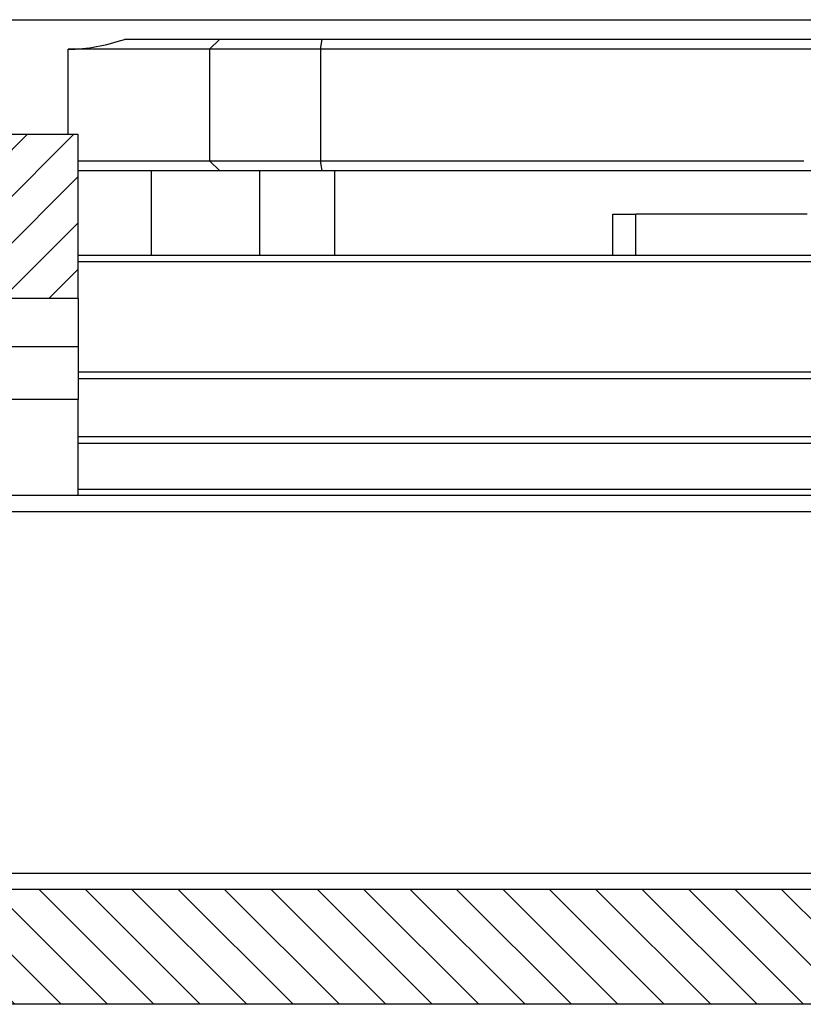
# Model space of a CAD drawing. Extents: x -1765 to 4890, y -3431 to 1272.
# Tile 135 of 189: x 3159 to 3183, y -2520 to -2490. Entities that reach past the tile are written whole.
import ezdxf

# ---------------------------------------------------------------- set-up
doc = ezdxf.new("R2010")
doc.units = 0
doc.linetypes.add('DASHED', pattern=[15, 7, -8])
doc.layers.get('0').update_dxf_attribs({"linetype": 'CONTINUOUS'})
doc.layers.add('1', color=7, linetype='CONTINUOUS')

# ---------------------------------------------------------------- blocks, each defined once
blk = doc.blocks.new('PROBE_CARD_E7018-96550', base_point=(3018.194, -2516.251))
at = {"linetype": 'CONTINUOUS'}
h = blk.add_hatch(dxfattribs=at)
h.set_pattern_fill('USER', color=3, angle=135, pattern_type=0)
h.set_pattern_definition([(135, (0, 0), (-0.70710678, -0.70710678), [])])
h.paths.add_polyline_path([(3019.503, -2516.251), (3019.1, -2516.251), (3018.194, -2516.251), (3018.194, -2519.751), (3295.636, -2519.751), (3295.636, -2516.251), (3294.729, -2516.251), (3294.326, -2516.251), (3290.765, -2516.251), (3289.765, -2516.251), (3289.383, -2516.251), (3288.596, -2516.251), (3288.225, -2516.251), (3288.125, -2516.251), (3288.102, -2516.251), (3287.525, -2516.251), (3287.225, -2516.251), (3285.685, -2516.251), (3285.596, -2516.251), (3285.107, -2516.251), (3284.685, -2516.251), (3283.422, -2516.251), (3282.314, -2516.251), (3281.615, -2516.251), (3281.412, -2516.251), (3281.055, -2516.251), (3280.858, -2516.251), (3280.605, -2516.251), (3278.938, -2516.251), (3275.06, -2516.251), (3274.655, -2516.251), (3273.935, -2516.251), (3273.51, -2516.251), (3273.48, -2516.251), (3272.76, -2516.251), (3272.04, -2516.251), (3272.01, -2516.251), (3271.585, -2516.251), (3270.865, -2516.251), (3270.46, -2516.251), (3260.766, -2516.251), (3260.484, -2516.251), (3253.258, -2516.251), (3253.053, -2516.251), (3252.77, -2516.251), (3251.844, -2516.251), (3249.003, -2516.251), (3248.719, -2516.251), (3245.082, -2516.251), (3240.296, -2516.251), (3229.12, -2516.251), (3227.568, -2516.251), (3219, -2516.251), (3218.498, -2516.251), (3214.601, -2516.251), (3214.112, -2516.251), (3209.61, -2516.251), (3206.083, -2516.251), (3204.218, -2516.251), (3204.015, -2516.251), (3201.01, -2516.251), (3200.794, -2516.251), (3165.233, -2516.251), (3165.232, -2516.251), (3160.982, -2516.251), (3160.517, -2516.251), (3160.513, -2516.251), (3156.915, -2516.251), (3148.597, -2516.251), (3148.596, -2516.251), (3113.035, -2516.251), (3112.819, -2516.251), (3109.814, -2516.251), (3109.612, -2516.251), (3107.747, -2516.251), (3104.219, -2516.251), (3099.718, -2516.251), (3099.228, -2516.251), (3095.331, -2516.251), (3094.829, -2516.251), (3086.262, -2516.251), (3084.709, -2516.251), (3073.534, -2516.251), (3068.747, -2516.251), (3064.826, -2516.251), (3061.06, -2516.251), (3060.776, -2516.251), (3053.346, -2516.251), (3053.063, -2516.251), (3035.937, -2516.251), (3034.937, -2516.251), (3034.891, -2516.251), (3033.224, -2516.251), (3032.971, -2516.251), (3032.774, -2516.251), (3032.417, -2516.251), (3032.215, -2516.251), (3029.169, -2516.251), (3028.723, -2516.251), (3028.233, -2516.251), (3025.727, -2516.251), (3025.233, -2516.251)])
at = {"color": 5, "linetype": 'CONTINUOUS'}
for p, q in [((3160.513, -2516.251), (3156.915, -2516.251)), ((3160.517, -2516.251), (3160.513, -2516.251)), ((3160.982, -2516.251), (3160.517, -2516.251))]:
    blk.add_line(p, q, dxfattribs=at)
at = {"color": 7, "linetype": 'CONTINUOUS'}
for p, q in [((3165.232, -2516.251), (3160.982, -2516.251)), ((3165.233, -2516.251), (3165.232, -2516.251)), ((3200.794, -2516.251), (3165.233, -2516.251))]:
    blk.add_line(p, q, dxfattribs=at)
at = {"color": 3, "linetype": 'CONTINUOUS'}
blk.add_line((3295.636, -2519.751), (3018.194, -2519.751), dxfattribs=at)
blk = doc.blocks.new('PROBECARD_STIFFENER_1', base_point=(3004.515, -2504.251))
at = {"color": 5, "linetype": 'DASHED'}
for p, q in [((3160.513, -2504.251), (3156.915, -2504.251)), ((3160.517, -2504.251), (3160.513, -2504.251)), ((3160.915, -2504.251), (3160.517, -2504.251)), ((3161.052, -2504.251), (3160.915, -2504.251)), ((3165.232, -2504.251), (3161.052, -2504.251)), ((3165.233, -2504.251), (3165.232, -2504.251)), ((3200.794, -2504.251), (3165.233, -2504.251)), ((3160.513, -2516.251), (3156.915, -2516.251)), ((3160.517, -2516.251), (3160.513, -2516.251)), ((3160.982, -2516.251), (3160.517, -2516.251)), ((3165.232, -2516.251), (3160.982, -2516.251)), ((3165.233, -2516.251), (3165.232, -2516.251)), ((3200.794, -2516.251), (3165.233, -2516.251))]:
    blk.add_line(p, q, dxfattribs=at)
at = {"color": 5, "linetype": 'CONTINUOUS'}
for p, q in [((3239.786, -2504.751), (3156.915, -2504.751)), ((3156.915, -2515.751), (3239.786, -2515.751))]:
    blk.add_line(p, q, dxfattribs=at)
blk = doc.blocks.new('PROBE_CARD_STIFFENER_E4155', base_point=(3004.515, -2504.251))
blk.add_blockref('PROBECARD_STIFFENER_1', (3004.515, -2504.251))
blk = doc.blocks.new('HANDLE_E7018-24955', base_point=(3152.915, -2493.251))
at = {"linetype": 'CONTINUOUS'}
h = blk.add_hatch(dxfattribs=at)
h.set_pattern_fill('USER', color=1, angle=-135, pattern_type=0)
h.set_pattern_definition([(-135, (0, 0), (0.70710678, -0.70710678), [])])
h.paths.add_polyline_path([(3160.915, -2493.251), (3152.915, -2493.251), (3152.915, -2498.251), (3160.915, -2498.251)])
at = {"color": 7, "linetype": 'CONTINUOUS'}
for p, q in [((3160.915, -2493.251), (3152.915, -2493.251)), ((3152.915, -2493.251), (3152.915, -2498.251)), ((3160.915, -2498.251), (3160.915, -2493.251)), ((3160.915, -2498.251), (3152.915, -2498.251)), ((3152.915, -2498.251), (3152.915, -2499.716)), ((3160.915, -2498.251), (3160.915, -2499.716)), ((3152.915, -2501.322), (3152.915, -2499.716)), ((3160.915, -2499.716), (3160.915, -2501.322)), ((3152.915, -2504.251), (3152.915, -2501.322)), ((3160.915, -2504.251), (3160.915, -2501.322)), ((3160.513, -2504.251), (3152.915, -2504.251)), ((3160.517, -2504.251), (3160.513, -2504.251)), ((3160.915, -2504.251), (3160.517, -2504.251))]:
    blk.add_line(p, q, dxfattribs=at)
at = {"color": 1, "linetype": 'CONTINUOUS'}
for p, q in [((3160.915, -2499.716), (3152.915, -2499.716)), ((3160.915, -2501.322), (3152.915, -2501.322))]:
    blk.add_line(p, q, dxfattribs=at)
blk = doc.blocks.new('PROBE_CARD_STIFFNER_AS4155', base_point=(3004.515, -2493.251))
for name, p in [('PROBE_CARD_STIFFENER_E4155', (3004.515, -2504.251)), ('HANDLE_E7018-24955', (3152.915, -2493.251))]:
    blk.add_blockref(name, p)
blk = doc.blocks.new('NUT_M2_5_0590-1567_PEM1042', base_point=(3171.634, -2500.681))
at = {"color": 7, "linetype": 'DASHED'}
for p, q in [((3171.634, -2500.681), (3173.434, -2500.681)), ((3173.434, -2500.681), (3174.743, -2500.681)), ((3174.743, -2500.681), (3175.434, -2500.681)), ((3175.434, -2500.681), (3177.234, -2500.681))]:
    blk.add_line(p, q, dxfattribs=at)
blk = doc.blocks.new('NUT_M2_5_0590-1567_PEM1043', base_point=(3177.402, -2500.681))
at = {"color": 7, "linetype": 'DASHED'}
for p, q in [((3177.402, -2500.681), (3179.202, -2500.681)), ((3179.202, -2500.681), (3180.202, -2500.681)), ((3180.202, -2500.681), (3181.202, -2500.681)), ((3181.202, -2500.681), (3183.002, -2500.681))]:
    blk.add_line(p, q, dxfattribs=at)
blk = doc.blocks.new('NUT_M2_5_0590-1567_PEM_5_4', base_point=(3160.915, -2500.681))
at = {"color": 7, "linetype": 'DASHED'}
blk.add_line((3160.915, -2500.681), (3162.376, -2500.681), dxfattribs=at)
blk = doc.blocks.new('PEM_NUT_M2_5_QUARTER_SET', base_point=(3116.786, -2500.681))
for name, p in [('NUT_M2_5_0590-1567_PEM_5_4', (3160.915, -2500.681)), ('NUT_M2_5_0590-1567_PEM1042', (3171.634, -2500.681)), ('NUT_M2_5_0590-1567_PEM1043', (3177.402, -2500.681))]:
    blk.add_blockref(name, p)
blk = doc.blocks.new('PEM_NUT_M2_5_SET', base_point=(3091.055, -2497.681))
blk.add_blockref('PEM_NUT_M2_5_QUARTER_SET', (3116.786, -2500.681))
blk = doc.blocks.new('SMA_CONNECTOR_RING', base_point=(3072.005, -2496.931))
at = {"color": 7, "linetype": 'CONTINUOUS'}
for p, q in [((3162.905, -2496.931), (3160.915, -2496.931)), ((3213.558, -2497.131), (3160.915, -2497.131)), ((3164.121, -2496.931), (3162.905, -2496.931)), ((3166.625, -2496.931), (3164.121, -2496.931)), ((3168.695, -2496.931), (3166.625, -2496.931)), ((3171.105, -2496.931), (3168.695, -2496.931)), ((3173.507, -2496.931), (3171.105, -2496.931)), ((3177.202, -2496.931), (3173.507, -2496.931)), ((3177.434, -2496.931), (3177.202, -2496.931)), ((3177.904, -2496.931), (3177.434, -2496.931)), ((3182.097, -2496.931), (3177.904, -2496.931)), ((3182.554, -2496.931), (3182.097, -2496.931)), ((3184.575, -2496.931), (3182.554, -2496.931)), ((3160.915, -2500.481), (3195.331, -2500.481)), ((3160.915, -2500.681), (3162.376, -2500.681)), ((3162.376, -2500.681), (3171.634, -2500.681)), ((3171.634, -2500.681), (3173.434, -2500.681)), ((3173.434, -2500.681), (3174.743, -2500.681)), ((3174.743, -2500.681), (3175.434, -2500.681)), ((3175.434, -2500.681), (3177.234, -2500.681)), ((3177.234, -2500.681), (3177.402, -2500.681)), ((3177.402, -2500.681), (3179.202, -2500.681)), ((3179.202, -2500.681), (3180.202, -2500.681)), ((3180.202, -2500.681), (3181.202, -2500.681)), ((3181.202, -2500.681), (3183.002, -2500.681)), ((3183.002, -2500.681), (3189.392, -2500.681)), ((3160.915, -2502.451), (3183.452, -2502.451)), ((3160.915, -2502.651), (3183.532, -2502.651)), ((3160.915, -2504.051), (3213.399, -2504.051)), ((3161.052, -2504.251), (3160.915, -2504.251)), ((3165.232, -2504.251), (3161.052, -2504.251)), ((3200.794, -2504.251), (3165.232, -2504.251))]:
    blk.add_line(p, q, dxfattribs=at)
at = {"color": 7, "linetype": 'DASHED'}
for p, q in [((3160.513, -2504.251), (3152.915, -2504.251)), ((3160.517, -2504.251), (3160.513, -2504.251)), ((3160.915, -2504.251), (3160.517, -2504.251))]:
    blk.add_line(p, q, dxfattribs=at)
blk = doc.blocks.new('SMA_CONNECTOR_RING_E702571', base_point=(3072.005, -2496.931))
for name, p in [('SMA_CONNECTOR_RING', (3072.005, -2496.931)), ('PEM_NUT_M2_5_SET', (3091.055, -2497.681))]:
    blk.add_blockref(name, p)
blk = doc.blocks.new('0515-2219__1050', base_point=(3177.852, -2495.681))
at = {"color": 7, "linetype": 'DASHED'}
for p, q in [((3177.852, -2495.681), (3177.904, -2495.681)), ((3179.007, -2495.681), (3177.904, -2495.681)), ((3179.081, -2495.681), (3179.007, -2495.681)), ((3179.554, -2495.681), (3179.081, -2495.681)), ((3179.582, -2495.681), (3179.554, -2495.681)), ((3179.597, -2495.681), (3179.582, -2495.681)), ((3179.612, -2495.681), (3179.597, -2495.681)), ((3179.729, -2495.681), (3179.612, -2495.681)), ((3180.675, -2495.681), (3179.729, -2495.681)), ((3180.792, -2495.681), (3180.675, -2495.681)), ((3180.807, -2495.681), (3180.792, -2495.681)), ((3180.823, -2495.681), (3180.807, -2495.681)), ((3180.85, -2495.681), (3180.823, -2495.681)), ((3181.323, -2495.681), (3180.85, -2495.681)), ((3181.397, -2495.681), (3181.323, -2495.681)), ((3182.552, -2495.681), (3181.397, -2495.681)), ((3179.202, -2500.681), (3180.202, -2500.681)), ((3180.202, -2500.681), (3181.202, -2500.681))]:
    blk.add_line(p, q, dxfattribs=at)
blk = doc.blocks.new('N2360-20129_SMA_BULKHE1051', base_point=(3177.202, -2490.251))
at = {"color": 7, "linetype": 'CONTINUOUS'}
for p, q in [((3177.202, -2496.931), (3177.202, -2495.681)), ((3177.202, -2495.681), (3177.434, -2495.681)), ((3177.434, -2495.681), (3177.852, -2495.681)), ((3177.852, -2495.681), (3177.904, -2495.681)), ((3179.007, -2495.681), (3177.904, -2495.681)), ((3179.081, -2495.681), (3179.007, -2495.681)), ((3179.554, -2495.681), (3179.081, -2495.681)), ((3179.582, -2495.681), (3179.554, -2495.681)), ((3179.597, -2495.681), (3179.582, -2495.681)), ((3179.612, -2495.681), (3179.597, -2495.681)), ((3179.729, -2495.681), (3179.612, -2495.681)), ((3180.675, -2495.681), (3179.729, -2495.681)), ((3180.792, -2495.681), (3180.675, -2495.681)), ((3180.807, -2495.681), (3180.792, -2495.681)), ((3180.823, -2495.681), (3180.807, -2495.681)), ((3180.85, -2495.681), (3180.823, -2495.681)), ((3181.323, -2495.681), (3180.85, -2495.681)), ((3181.397, -2495.681), (3181.323, -2495.681)), ((3182.552, -2495.681), (3181.397, -2495.681)), ((3183.133, -2495.681), (3182.552, -2495.681))]:
    blk.add_line(p, q, dxfattribs=at)
at = {"color": 1, "linetype": 'CONTINUOUS'}
blk.add_line((3177.904, -2496.931), (3177.904, -2495.681), dxfattribs=at)
at = {"color": 7, "linetype": 'DASHED'}
for p, q in [((3177.434, -2496.931), (3177.202, -2496.931)), ((3177.904, -2496.931), (3177.434, -2496.931)), ((3182.097, -2496.931), (3177.904, -2496.931)), ((3182.554, -2496.931), (3182.097, -2496.931))]:
    blk.add_line(p, q, dxfattribs=at)
blk = doc.blocks.new('CONNECTOR__1052', base_point=(3177.202, -2490.251))
blk.add_blockref('N2360-20129_SMA_BULKHE1051', (3177.202, -2490.251))
blk = doc.blocks.new('N2360-60035_CONNECTOR_1053', base_point=(3177.202, -2490.251))
for name, p in [('CONNECTOR__1052', (3177.202, -2490.251)), ('0515-2219__1050', (3177.852, -2495.681))]:
    blk.add_blockref(name, p)
blk = doc.blocks.new('CONN_QUARTER_SET_1', base_point=(3116.586, -2490.251))
blk.add_blockref('N2360-60035_CONNECTOR_1053', (3177.202, -2490.251))
blk = doc.blocks.new('SMA_CONNECTOR_RING_ASSY', base_point=(3072.005, -2490.251))
for name, p in [('CONN_QUARTER_SET_1', (3116.586, -2490.251)), ('SMA_CONNECTOR_RING_E702571', (3072.005, -2496.931))]:
    blk.add_blockref(name, p)
blk = doc.blocks.new('PROBE_CARD_ASSY', base_point=(3004.515, -2490.251))
for name, p in [('PROBE_CARD_STIFFNER_AS4155', (3004.515, -2493.251)), ('SMA_CONNECTOR_RING_ASSY', (3072.005, -2490.251)), ('PROBE_CARD_E7018-96550', (3018.194, -2516.251))]:
    blk.add_blockref(name, p)
blk = doc.blocks.new('LOCK_RING_E7018-22553', base_point=(3072.514, -2461.251))
at = {"color": 4, "linetype": 'CONTINUOUS'}
blk.add_line((3109.348, -2489.751), (3188.189, -2489.751), dxfattribs=at)
blk = doc.blocks.new('LOCK_RING_ASSY_1', base_point=(3072.514, -2461.251))
blk.add_blockref('LOCK_RING_E7018-22553', (3072.514, -2461.251))
blk = doc.blocks.new('BASE_RING_AUTO', base_point=(2995.915, -2473.351))
at = {"color": 4, "linetype": 'CONTINUOUS'}
for p, q in [((3165.215, -2490.351), (3162.32, -2490.351)), ((3165.215, -2490.351), (3164.915, -2490.651)), ((3168.346, -2490.351), (3165.215, -2490.351)), ((3168.299, -2490.651), (3168.346, -2490.351)), ((3183.507, -2490.351), (3168.346, -2490.351)), ((3160.607, -2493.251), (3160.607, -2490.651)), ((3164.915, -2490.651), (3160.607, -2490.651)), ((3168.299, -2490.651), (3164.915, -2490.651)), ((3164.915, -2490.651), (3164.915, -2494.051)), ((3168.299, -2490.651), (3168.299, -2494.051)), ((3183.334, -2490.651), (3168.299, -2490.651)), ((3160.915, -2494.051), (3164.915, -2494.051)), ((3165.215, -2494.351), (3164.915, -2494.051)), ((3164.915, -2494.051), (3168.299, -2494.051)), ((3168.299, -2494.051), (3183.024, -2494.051)), ((3168.346, -2494.351), (3168.299, -2494.051)), ((3160.915, -2494.351), (3163.151, -2494.351)), ((3163.151, -2496.931), (3163.151, -2494.351)), ((3163.151, -2494.351), (3165.215, -2494.351)), ((3165.215, -2494.351), (3166.447, -2494.351)), ((3166.447, -2494.351), (3168.346, -2494.351)), ((3166.447, -2496.931), (3166.447, -2494.351)), ((3168.346, -2494.351), (3168.735, -2494.351)), ((3168.735, -2494.351), (3183.392, -2494.351)), ((3168.735, -2496.931), (3168.735, -2494.351))]:
    blk.add_line(p, q, dxfattribs=at)
blk.add_open_spline([(3160.607, -2490.651), (3160.894, -2490.651), (3161.183, -2490.625), (3161.475, -2490.572), (3161.751, -2490.523), (3162.031, -2490.449), (3162.32, -2490.351)], degree=3, knots=[0, 0, 0, 0, 0.873054, 0.873054, 0.873054, 1.746684, 1.746684, 1.746684, 1.746684], dxfattribs=at)
blk = doc.blocks.new('BASE_RING_AUTO_E7018-22551', base_point=(2995.915, -2473.351))
blk.add_blockref('BASE_RING_AUTO', (2995.915, -2473.351))
blk = doc.blocks.new('BASE_RING_AUTO_ASSY_E72551', base_point=(2995.915, -2447.851))
for name, p in [('LOCK_RING_ASSY_1', (3072.514, -2461.251)), ('BASE_RING_AUTO_E7018-22551', (2995.915, -2473.351))]:
    blk.add_blockref(name, p)
blk = doc.blocks.new('WPIF_12INCH', base_point=(2906.615, -2447.851))
for name, p in [('PROBE_CARD_ASSY', (3004.515, -2490.251)), ('BASE_RING_AUTO_ASSY_E72551', (2995.915, -2447.851))]:
    blk.add_blockref(name, p)
blk = doc.blocks.new('B-B', base_point=(3030.161, -2455.88))
blk.add_blockref('WPIF_12INCH', (2906.615, -2447.851))
blk = doc.blocks.new('1', base_point=(2845.413, -2487.084))
blk.add_blockref('B-B', (3030.161, -2455.88))
blk = doc.blocks.new('E7018-90050', base_point=(2906.615, -2573.992))
at = {"layer": '1'}
blk.add_blockref('1', (2845.413, -2487.084), dxfattribs=at)

msp = doc.modelspace()

# ---------------------------------------------------------------- block references
msp.add_blockref('E7018-90050', (2906.615, -2573.992))

doc.saveas('drawing.dxf')
